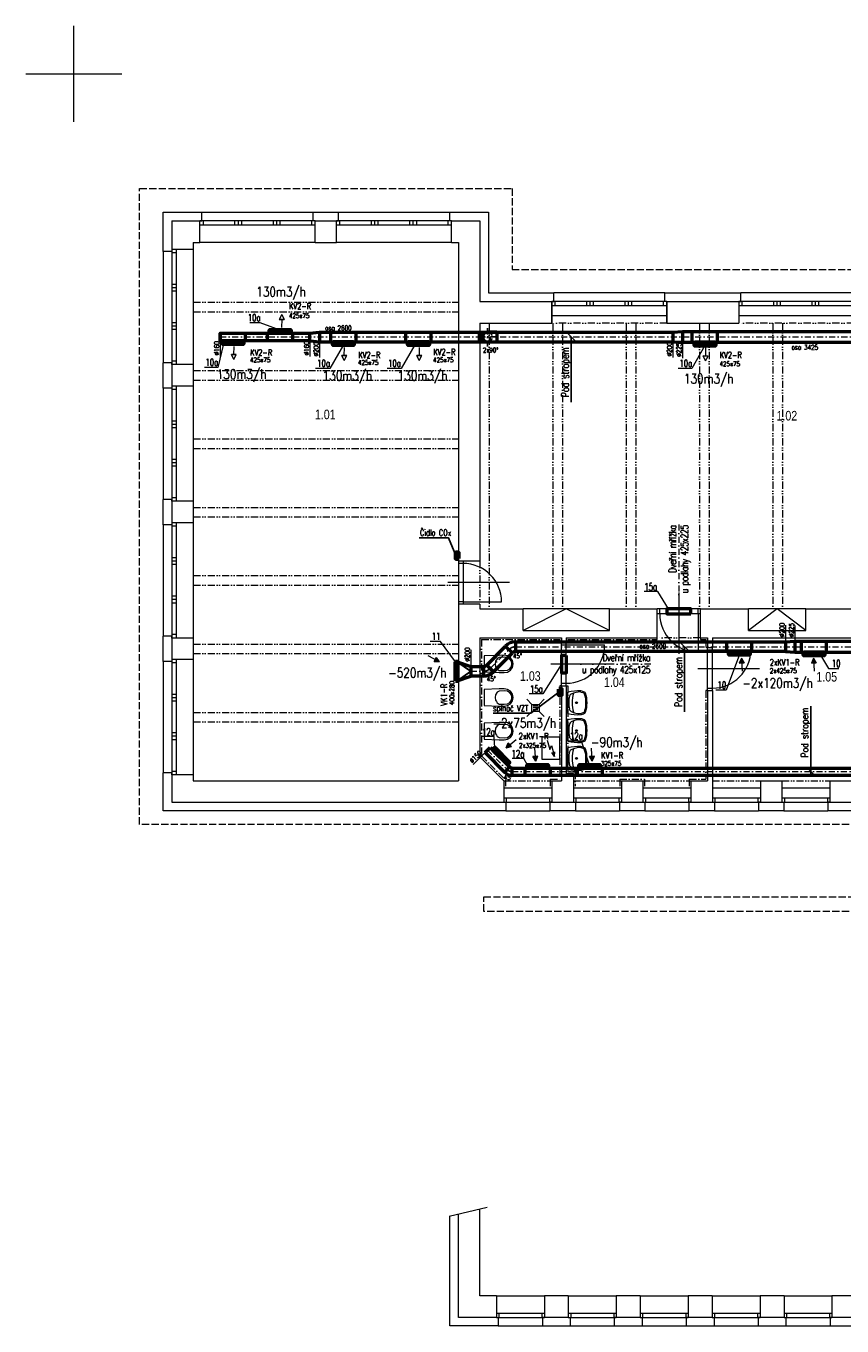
# Model space of a CAD drawing. Header units: millimetres. Extents: x -17045 to 252927, y -178787 to -18768.
# Tile 1 of 46: x -17044 to -22, y -178787 to -151681. Entities that reach past the tile are written whole.
import ezdxf
from ezdxf.enums import TextEntityAlignment as Align

# ---------------------------------------------------------------- set-up
doc = ezdxf.new("R2010")
doc.units = ezdxf.units.MM
doc.header["$LTSCALE"] = 10
for name, pattern in [('1.NP - SLEPY_nové$0$Carkovana 2x_1', [200, 150, -50]), ('1.NP - SLEPY_nové$0$Cerchovana_1', [250, 150, -50, 0, -50]), ('1.NP - SLEPY_nové$0$JIS_09_15', [300, 150, -50, 0, -50, 0, -50]), ('DASHDOT', [25.4, 12.7, -6.35, 0, -6.35]), ('DASHED', [19.05, 12.7, -6.35])]:
    doc.linetypes.add(name, pattern=pattern)
for name, color, linetype, lineweight in [('1.NP - SLEPY_nové$0$1.NP - NÁVRH', 9, 'Continuous', 9), ('1.NP - SLEPY_nové$0$1.NP - STÁVAJÍCÍ', 9, 'Continuous', 9), ('1.NP - SLEPY_nové$0$KONSTRUKCE NAD 1.NP', 9, 'Continuous', 9), ('1.NP - SLEPY_nové$0$OKNA + IZOLANT', 9, 'Continuous', 9), ('1.NP - SLEPY_nové$0$ZPEVNĚNÉ PLOCHY - ČÁRKOVANĚ', 9, 'Continuous', 9), ('1_pismo', 4, 'Continuous', 25), ('Popis1', 3, 'Continuous', 30), ('TB_23_UT_2NP_DSP', 7, 'Continuous', 5), ('V-tvarovky', 1, 'Continuous', 70), ('VZT rozměry', 6, 'Continuous', 30), ('VZT text', 100, 'Continuous', 30), ('VZT_BLOKY', 10, 'Continuous', 53), ('VZT_DIMENZE', 120, 'Continuous', 20), ('VZT_OSA', 255, 'DASHDOT', 13), ('VZT_pozice 02', 30, 'Continuous', 20)]:
    doc.layers.add(name, color=color, linetype=linetype, lineweight=lineweight)
doc.layers.add('VZT značky', color=170, linetype='Continuous')
doc.styles.add('1.NP - SLEPY_nové$0$MtXpl_Arial_Black', font='txt')
doc.styles.get("Standard").update_dxf_attribs({"font": 'simplex.shx', "width": 0.8})

# ---------------------------------------------------------------- blocks, each defined once
blk = doc.blocks.new('1.NP - SLEPY_nové')
at = {"color": 9, "linetype": 'Continuous', "lineweight": 9, "ltscale": 0.1}
for p, q in [((-19978, -43411), (-19978, -41411)), ((-20978, -42411), (-18978, -42411))]:
    blk.add_line(p, q, dxfattribs=at)
at = {"layer": '1.NP - SLEPY_nové$0$1.NP - NÁVRH', "color": 9, "linetype": '1.NP - SLEPY_nové$0$Carkovana 2x_1', "lineweight": 9, "ltscale": 0.1}
for p, q in [((-11428, -59872), (-11428, -59572)), ((-11428, -59572), (-1408, -59572)), ((-1408, -59872), (-11428, -59872))]:
    blk.add_line(p, q, dxfattribs=at)
at = {"layer": '1.NP - SLEPY_nové$0$1.NP - STÁVAJÍCÍ', "color": 9, "linetype": 'Continuous', "lineweight": 9, "ltscale": 0.1}
for p, q in [((-17938, -45472), (-17938, -46072)), ((-17938, -45472), (-17348, -45472)), ((-17348, -45922), (-17348, -45472)), ((-14948, -45472), (-14498, -45472)), ((-14948, -45922), (-14948, -45472)), ((-14498, -45922), (-14498, -45472)), ((-12098, -45472), (-11508, -45472)), ((-12098, -45922), (-12098, -45472)), ((-11508, -45472), (-11508, -47157)), ((-17488, -46072), (-17938, -46072)), ((-17488, -45922), (-17488, -46072)), ((-17488, -45922), (-17348, -45922)), ((-17488, -46072), (-17488, -48472)), ((-14948, -45922), (-17348, -45922)), ((-14948, -45922), (-14498, -45922)), ((-12098, -45922), (-14498, -45922)), ((-12098, -45922), (-11958, -45922)), ((-11958, -45922), (-11958, -52567)), ((-11508, -47157), (-10008, -47157)), ((-10008, -47157), (-10008, -47607)), ((-10008, -47607), (-10008, -47157)), ((-7608, -47157), (-6108, -47157)), ((-7608, -47157), (-7608, -47607)), ((-7608, -47607), (-7608, -47157)), ((-6108, -47157), (-6108, -47607)), ((-11508, -47607), (-11508, -52567)), ((-11508, -47607), (-10008, -47607)), ((-7608, -47457), (-10008, -47457)), ((-7608, -47607), (-6108, -47607)), ((-3708, -47457), (-6108, -47457)), ((-17938, -48472), (-17938, -48922)), ((-17488, -48472), (-17938, -48472)), ((-17488, -48472), (-17488, -48922)), ((-17488, -48922), (-17938, -48922)), ((-17488, -48922), (-17488, -51322)), ((-17938, -51322), (-17938, -51772)), ((-17488, -51322), (-17938, -51322)), ((-17488, -51322), (-17488, -51772)), ((-17488, -51772), (-17938, -51772)), ((-17488, -51772), (-17488, -54172)), ((-11508, -52567), (-11958, -52567)), ((-11958, -52567), (-11958, -53467)), ((-11858, -52567), (-11858, -53467)), ((-11858, -52617), (-11958, -52617)), ((-10895, -53017), (-12176, -53017)), ((-7358, -53223), (-7358, -54504)), ((-11858, -53417), (-11958, -53417)), ((-11958, -53467), (-11958, -57147)), ((-11508, -53467), (-11958, -53467)), ((-11858, -53417), (-11058, -53417)), ((-11508, -53467), (-11508, -53567)), ((-11508, -53567), (-10608, -53567)), ((-10608, -54017), (-10608, -53567)), ((-8808, -53567), (-10608, -53567)), ((-9708, -53567), (-10608, -54017)), ((-8808, -54017), (-9708, -53567)), ((-8808, -53567), (-7808, -53567)), ((-8808, -54017), (-8808, -53567)), ((-7808, -54167), (-7808, -53567)), ((-6908, -53567), (-7808, -53567)), ((-6908, -53667), (-7808, -53667)), ((-7758, -53667), (-7758, -53567)), ((-6958, -53667), (-6958, -53567)), ((-6958, -53667), (-6958, -54467)), ((-6908, -53567), (-5908, -53567)), ((-6908, -54167), (-6908, -53567)), ((-5908, -54017), (-5908, -53567)), ((-4708, -53567), (-5908, -53567)), ((-5308, -53567), (-5908, -54017)), ((-4708, -54017), (-5308, -53567)), ((-4708, -53567), (-3708, -53567)), ((-4708, -54017), (-4708, -53567)), ((-17938, -54172), (-17938, -54622)), ((-17488, -54172), (-17938, -54172)), ((-17488, -54172), (-17488, -54622)), ((-11508, -54167), (-11508, -56647)), ((-11508, -54167), (-9808, -54167)), ((-10608, -54017), (-8808, -54017)), ((-9808, -54167), (-9808, -54267)), ((-9708, -54167), (-7808, -54167)), ((-9708, -54167), (-9708, -54267)), ((-7808, -54202), (-7808, -54167)), ((-6908, -54167), (-6758, -54167)), ((-6908, -54167), (-6908, -54202)), ((-6758, -54167), (-6758, -54367)), ((-6658, -54167), (-3708, -54167)), ((-6658, -54167), (-6658, -54367)), ((-5908, -54017), (-4708, -54017)), ((-9808, -54267), (-9843, -54267)), ((-9808, -54267), (-9708, -54267)), ((-9808, -55167), (-9808, -54267)), ((-9808, -54317), (-9708, -54317)), ((-9708, -55167), (-9708, -54267)), ((-9708, -54267), (-9673, -54267)), ((-9708, -54317), (-8908, -54317)), ((-6758, -54367), (-6793, -54367)), ((-6758, -54367), (-6658, -54367)), ((-6758, -55267), (-6758, -54367)), ((-6758, -54417), (-6658, -54417)), ((-6658, -55267), (-6658, -54367)), ((-6658, -54417), (-5858, -54417)), ((-17488, -54622), (-17938, -54622)), ((-17488, -54622), (-17488, -57022)), ((-11109, -54534), (-11421, -54546)), ((-11421, -54546), (-11421, -54879)), ((-11181, -54655), (-11191, -54713)), ((-11191, -54713), (-11181, -54771)), ((-11149, -54603), (-11181, -54655)), ((-11108, -54577), (-11149, -54603)), ((-11006, -54533), (-11109, -54534)), ((-11005, -54574), (-11108, -54577)), ((-10934, -54544), (-11006, -54533)), ((-10932, -54583), (-11005, -54574)), ((-10872, -54582), (-10934, -54544)), ((-10885, -54612), (-10932, -54583)), ((-10853, -54658), (-10885, -54612)), ((-10831, -54642), (-10872, -54582)), ((-10841, -54713), (-10853, -54658)), ((-10853, -54768), (-10841, -54713)), ((-10816, -54713), (-10831, -54642)), ((-10831, -54784), (-10816, -54713)), ((-8749, -54717), (-10030, -54717)), ((-11421, -54879), (-11109, -54892)), ((-11181, -54771), (-11164, -54796)), ((-11164, -54796), (-11149, -54823)), ((-11149, -54823), (-11108, -54849)), ((-11109, -54892), (-11006, -54893)), ((-11108, -54849), (-11005, -54852)), ((-11006, -54893), (-10934, -54882)), ((-11005, -54852), (-10932, -54843)), ((-10934, -54882), (-10872, -54844)), ((-10932, -54843), (-10885, -54814)), ((-10885, -54814), (-10853, -54768)), ((-10872, -54844), (-10831, -54784)), ((-5679, -54817), (-6960, -54817)), ((-11109, -55234), (-11421, -55246)), ((-11421, -55246), (-11421, -55579)), ((-11108, -55277), (-11149, -55303)), ((-11006, -55233), (-11109, -55234)), ((-11005, -55274), (-11108, -55277)), ((-10934, -55244), (-11006, -55233)), ((-10932, -55283), (-11005, -55274)), ((-10872, -55282), (-10934, -55244)), ((-10885, -55312), (-10932, -55283)), ((-10831, -55342), (-10872, -55282)), ((-9808, -55167), (-9843, -55167)), ((-9808, -55117), (-9708, -55117)), ((-9808, -55167), (-9808, -57147)), ((-9808, -55167), (-9708, -55167)), ((-9708, -55167), (-9708, -56997)), ((-9708, -55167), (-9673, -55167)), ((-6758, -55267), (-6793, -55267)), ((-6758, -55217), (-6658, -55217)), ((-6758, -55267), (-6758, -57147)), ((-6758, -55267), (-6658, -55267)), ((-6658, -55267), (-6658, -57597)), ((-11181, -55355), (-11191, -55413)), ((-11191, -55413), (-11181, -55471)), ((-11149, -55303), (-11181, -55355)), ((-11181, -55471), (-11164, -55496)), ((-11164, -55496), (-11149, -55523)), ((-11149, -55523), (-11108, -55549)), ((-11108, -55549), (-11005, -55552)), ((-11005, -55552), (-10932, -55543)), ((-10934, -55582), (-10872, -55544)), ((-10932, -55543), (-10885, -55514)), ((-10853, -55358), (-10885, -55312)), ((-10885, -55514), (-10853, -55468)), ((-10872, -55544), (-10831, -55484)), ((-10841, -55413), (-10853, -55358)), ((-10853, -55468), (-10841, -55413)), ((-10816, -55413), (-10831, -55342)), ((-10831, -55484), (-10816, -55413)), ((-10423, -55555), (-10530, -55448)), ((-10423, -55705), (-10423, -55555)), ((-10423, -55555), (-10273, -55555)), ((-10273, -55555), (-10165, -55448)), ((-10273, -55555), (-10273, -55705)), ((-9673, -55743), (-9673, -55301)), ((-9606, -55343), (-9604, -55342)), ((-9405, -55298), (-9370, -55308)), ((-11421, -55579), (-11109, -55592)), ((-11109, -55592), (-11006, -55593)), ((-11006, -55593), (-10934, -55582)), ((-10530, -55812), (-10423, -55705)), ((-10273, -55705), (-10423, -55705)), ((-10300, -55590), (-10396, -55590)), ((-10300, -55630), (-10396, -55630)), ((-10300, -55670), (-10396, -55670)), ((-10165, -55812), (-10273, -55705)), ((-10273, -55705), (-10273, -55705)), ((-11109, -55934), (-11421, -55946)), ((-11421, -55946), (-11421, -56279)), ((-11181, -56055), (-11191, -56113)), ((-11149, -56003), (-11181, -56055)), ((-11108, -55977), (-11149, -56003)), ((-11006, -55933), (-11109, -55934)), ((-11005, -55974), (-11108, -55977)), ((-10934, -55944), (-11006, -55933)), ((-10932, -55983), (-11005, -55974)), ((-10872, -55982), (-10934, -55944)), ((-10885, -56012), (-10932, -55983)), ((-10853, -56058), (-10885, -56012)), ((-10831, -56042), (-10872, -55982)), ((-10841, -56113), (-10853, -56058)), ((-10816, -56113), (-10831, -56042)), ((-9673, -56323), (-9673, -55881)), ((-9606, -55923), (-9604, -55922)), ((-9405, -55878), (-9370, -55888)), ((-11421, -56279), (-11109, -56292)), ((-11191, -56113), (-11181, -56171)), ((-11181, -56171), (-11164, -56196)), ((-11164, -56196), (-11149, -56223)), ((-11149, -56223), (-11108, -56249)), ((-11109, -56292), (-11006, -56293)), ((-11108, -56249), (-11005, -56252)), ((-11006, -56293), (-10934, -56282)), ((-11005, -56252), (-10932, -56243)), ((-10934, -56282), (-10872, -56244)), ((-10932, -56243), (-10885, -56214)), ((-10885, -56214), (-10853, -56168)), ((-10872, -56244), (-10831, -56184)), ((-10853, -56168), (-10841, -56113)), ((-10831, -56184), (-10816, -56113)), ((-9843, -56237), (-10219, -56237)), ((-10219, -56237), (-10219, -56696)), ((-10108, -56302), (-10049, -56496)), ((-9843, -56696), (-9843, -56237)), ((-11508, -56647), (-11008, -57147)), ((-10049, -56496), (-10015, -56414)), ((-10015, -56414), (-9951, -56641)), ((-9951, -56641), (-10007, -56561)), ((-9951, -56641), (-9945, -56543)), ((-9673, -56903), (-9673, -56461)), ((-9606, -56503), (-9604, -56502)), ((-9405, -56458), (-9370, -56468)), ((-10219, -56696), (-9843, -56696)), ((-10219, -56696), (-10219, -56696)), ((-17938, -57022), (-17938, -57597)), ((-17488, -57022), (-17938, -57022)), ((-17488, -57022), (-17488, -57147)), ((-17488, -57147), (-11958, -57147)), ((-11008, -57147), (-11008, -57597)), ((-10008, -57147), (-9808, -57147)), ((-10008, -57147), (-10008, -57597)), ((-9708, -56997), (-9558, -56997)), ((-9558, -56997), (-9558, -57147)), ((-9558, -57147), (-9558, -57597)), ((-8558, -57147), (-8108, -57147)), ((-8558, -57147), (-8558, -57597)), ((-8108, -57147), (-8108, -57597)), ((-7108, -57147), (-6758, -57147)), ((-7108, -57147), (-7108, -57597)), ((-5658, -57147), (-5208, -57147)), ((-5658, -57147), (-5658, -57597)), ((-5208, -57147), (-5208, -57597)), ((-4208, -57147), (-3758, -57147)), ((-4208, -57147), (-4208, -57597)), ((-11008, -57297), (-10008, -57297)), ((-9558, -57297), (-8558, -57297)), ((-8108, -57297), (-7108, -57297)), ((-6658, -57297), (-5658, -57297)), ((-5208, -57297), (-4208, -57297)), ((-17938, -57597), (-11008, -57597)), ((-10008, -57597), (-9558, -57597)), ((-8558, -57597), (-8108, -57597)), ((-7108, -57597), (-6658, -57597)), ((-5658, -57597), (-5208, -57597)), ((-4208, -57597), (-3758, -57597))]:
    blk.add_line(p, q, dxfattribs=at)
at = {"layer": '1.NP - SLEPY_nové$0$1.NP - STÁVAJÍCÍ', "color": 9, "linetype": '1.NP - SLEPY_nové$0$JIS_09_15', "lineweight": 9, "ltscale": 0.1}
for p, q in [((-17488, -47172), (-11958, -47172)), ((-17488, -47372), (-11958, -47372)), ((-11315, -47607), (-11315, -53567)), ((-7608, -47607), (-10008, -47607)), ((-9985, -47607), (-9985, -53567)), ((-9785, -47607), (-9785, -53567)), ((-8455, -47607), (-8455, -53567)), ((-8255, -47607), (-8255, -53567)), ((-6925, -47607), (-6925, -53567)), ((-6725, -47607), (-6725, -53567)), ((-3708, -47607), (-6108, -47607)), ((-5395, -47607), (-5395, -53567)), ((-5195, -47607), (-5195, -53567)), ((-17488, -48597), (-11958, -48597)), ((-17488, -48797), (-11958, -48797)), ((-17488, -50022), (-11958, -50022)), ((-17488, -50222), (-11958, -50222)), ((-17488, -51448), (-11958, -51448)), ((-17488, -51648), (-11958, -51648)), ((-11508, -52567), (-11508, -53467)), ((-17488, -52872), (-11958, -52872)), ((-17488, -53072), (-11958, -53072)), ((-6908, -54167), (-7808, -54167)), ((-17488, -54297), (-11958, -54297)), ((-17488, -54497), (-11958, -54497)), ((-17488, -55722), (-11958, -55722)), ((-17488, -55922), (-11958, -55922)), ((-11008, -57147), (-10008, -57147)), ((-9558, -57147), (-8558, -57147)), ((-8108, -57147), (-7108, -57147)), ((-6658, -57147), (-5658, -57147)), ((-5208, -57147), (-4208, -57147))]:
    blk.add_line(p, q, dxfattribs=at)
at = {"layer": '1.NP - SLEPY_nové$0$1.NP - STÁVAJÍCÍ', "color": 9, "linetype": '1.NP - SLEPY_nové$0$Cerchovana_1', "lineweight": 9, "ltscale": 0.1}
for p, q in [((-11473, -54202), (-11473, -56632)), ((-11473, -54202), (-9843, -54202)), ((-9843, -54202), (-9843, -54267)), ((-9673, -54202), (-7808, -54202)), ((-9673, -54202), (-9673, -54267)), ((-6908, -54202), (-6793, -54202)), ((-6793, -54202), (-6793, -54367)), ((-9843, -55167), (-9843, -57112)), ((-9673, -55167), (-9673, -56962)), ((-6793, -55267), (-6793, -57112)), ((-11473, -56632), (-10973, -57132)), ((-10973, -57132), (-10973, -57262)), ((-10043, -57112), (-9843, -57112)), ((-10043, -57112), (-10043, -57262)), ((-9673, -56962), (-9523, -56962)), ((-9523, -56962), (-9523, -57262)), ((-8593, -57112), (-8593, -57262)), ((-8593, -57112), (-8073, -57112)), ((-8073, -57112), (-8073, -57262)), ((-7143, -57112), (-6793, -57112)), ((-7143, -57112), (-7143, -57262))]:
    blk.add_line(p, q, dxfattribs=at)
at = {"layer": '1.NP - SLEPY_nové$0$1.NP - STÁVAJÍCÍ', "color": 9, "linetype": 'Continuous', "lineweight": 9, "ltscale": 0.1}
for centre, radius in [((-9494, -55522), 18.4), ((-9494, -55522), 12.5), ((-9494, -56102), 18.4), ((-9494, -56102), 12.5), ((-9494, -56682), 18.4), ((-9494, -56682), 12.5)]:
    blk.add_circle(centre, radius, dxfattribs=at)
for centre, radius, start, end in [((-11858, -53417), 800, 0, 90), ((-6958, -53667), 800, 180, 270), ((-9708, -54317), 800, 270, 0), ((-6658, -54417), 800, 270, 0), ((-9456, -56152), 878, 86.4658, 104.2904), ((-9462, -55553), 284, 62.3093, 77.8768), ((-9075, -55523), 582, 166.015, 192.7817), ((-9573, -55407), 72.1, 117.1822, 160.006), ((-9426, -55670), 373, 86.7153, 118.4071), ((-8777, -55522), 806, 165.713, 194.287), ((-9386, -55374), 67.5, 7.5927, 76.3895), ((-9340, -55336), 36, 18.3191, 73.3761), ((-9832, -55522), 536, 342.9374, 17.0626), ((-9886, -55522), 613, 341.2341, 18.7659), ((-9450, -54856), 915, 255.8879, 272.6578), ((-9572, -55635), 73.8, 193.3366, 244.1164), ((-9368, -55217), 539, 244.0449, 254.9869), ((-9444, -55536), 211, 252.4876, 295.6229), ((-9462, -55491), 284, 280.9977, 297.6903), ((-9374, -55677), 54.3, 292.93, 357.0857), ((-9340, -55708), 36, 286.6462, 341.6577), ((-9456, -56732), 878, 86.4658, 104.2904), ((-9075, -56103), 582, 166.015, 192.7817), ((-9573, -55987), 72.1, 117.1822, 160.006), ((-9426, -56250), 373, 86.7153, 118.4071), ((-8777, -56102), 806, 165.713, 194.287), ((-9462, -56133), 284, 62.3093, 77.8768), ((-9386, -55954), 67.5, 7.5927, 76.3895), ((-9340, -55916), 36, 18.3191, 73.3761), ((-9832, -56102), 536, 342.9374, 17.0626), ((-9886, -56102), 613, 341.2341, 18.7659), ((-9450, -55436), 915, 255.8879, 272.6578), ((-9572, -56215), 73.8, 193.3366, 244.1164), ((-9368, -55797), 539, 244.0449, 254.9869), ((-9444, -56116), 211, 252.4876, 295.6229), ((-9462, -56071), 284, 280.9977, 297.6903), ((-9374, -56257), 54.3, 292.93, 357.0857), ((-9340, -56288), 36, 286.6462, 341.6577), ((-9456, -57312), 878, 86.4658, 104.2904), ((-9075, -56683), 582, 166.015, 192.7817), ((-9573, -56567), 72.1, 117.1822, 160.006), ((-9426, -56830), 373, 86.7153, 118.4071), ((-8777, -56682), 806, 165.713, 194.287), ((-9462, -56713), 284, 62.3093, 77.8768), ((-9386, -56534), 67.5, 7.5927, 76.3895), ((-9340, -56496), 36, 18.3191, 73.3761), ((-9832, -56682), 536, 342.9374, 17.0626), ((-9886, -56682), 613, 341.2341, 18.7659), ((-9450, -56016), 915, 255.8879, 272.6578), ((-9572, -56795), 73.8, 193.3366, 244.1164), ((-9368, -56377), 539, 244.0449, 254.9869), ((-9444, -56696), 211, 252.4876, 295.6229), ((-9462, -56651), 284, 280.9977, 297.6903), ((-9374, -56837), 54.3, 292.93, 357.0857), ((-9340, -56868), 36, 286.6462, 341.6577)]:
    blk.add_arc(centre, radius, start, end, dxfattribs=at)
at = {"layer": '1.NP - SLEPY_nové$0$KONSTRUKCE NAD 1.NP', "color": 9, "linetype": 'Continuous', "lineweight": 9, "ltscale": 0.1}
for p, q in [((-11359, -66047), (-12147, -66235)), ((-11508, -67887), (-11508, -66083)), ((-12138, -68517), (-12138, -66235)), ((-11958, -68337), (-11958, -66190)), ((-11165, -67887), (-11508, -67887)), ((-11165, -67887), (-11165, -68337)), ((-11165, -67887), (-10165, -67887)), ((-10165, -67887), (-10165, -68337)), ((-9665, -67887), (-10165, -67887)), ((-9665, -67887), (-9665, -68337)), ((-9665, -67887), (-8665, -67887)), ((-8665, -67887), (-8665, -68337)), ((-8165, -67887), (-8665, -67887)), ((-8165, -67887), (-8165, -68337)), ((-8165, -67887), (-7165, -67887)), ((-7165, -67887), (-7165, -68337)), ((-6665, -67887), (-7165, -67887)), ((-6665, -67887), (-6665, -68337)), ((-6665, -67887), (-5665, -67887)), ((-5665, -67887), (-5665, -68337)), ((-5165, -67887), (-5665, -67887)), ((-5165, -67887), (-5165, -68337)), ((-5165, -67887), (-4165, -67887)), ((-4165, -67887), (-4165, -68337)), ((-3665, -67887), (-4165, -67887)), ((-11165, -68247), (-10165, -68247)), ((-11115, -68247), (-11115, -68337)), ((-10215, -68247), (-10215, -68337)), ((-9665, -68247), (-8665, -68247)), ((-9615, -68247), (-9615, -68337)), ((-8715, -68247), (-8715, -68337)), ((-8165, -68247), (-7165, -68247)), ((-8115, -68247), (-8115, -68337)), ((-7215, -68247), (-7215, -68337)), ((-6665, -68247), (-5665, -68247)), ((-6615, -68247), (-6615, -68337)), ((-5715, -68247), (-5715, -68337)), ((-5165, -68247), (-4165, -68247)), ((-5115, -68247), (-5115, -68337)), ((-4215, -68247), (-4215, -68337)), ((-11125, -68517), (-12138, -68517)), ((-11165, -68337), (-11958, -68337)), ((-11165, -68337), (-10165, -68337)), ((-11165, -68337), (-11125, -68337)), ((-11125, -68337), (-11125, -68517)), ((-11125, -68517), (-10205, -68517)), ((-10165, -68337), (-10205, -68337)), ((-10205, -68337), (-10205, -68517)), ((-10205, -68517), (-9625, -68517)), ((-9665, -68337), (-10165, -68337)), ((-9665, -68337), (-8665, -68337)), ((-9665, -68337), (-9625, -68337)), ((-9625, -68337), (-9625, -68517)), ((-9625, -68517), (-8705, -68517)), ((-8665, -68337), (-8705, -68337)), ((-8705, -68337), (-8705, -68517)), ((-8705, -68517), (-8125, -68517)), ((-8165, -68337), (-8665, -68337)), ((-8165, -68337), (-7165, -68337)), ((-8165, -68337), (-8125, -68337)), ((-8125, -68337), (-8125, -68517)), ((-8125, -68517), (-7205, -68517)), ((-7165, -68337), (-7205, -68337)), ((-7205, -68337), (-7205, -68517)), ((-7205, -68517), (-6625, -68517)), ((-6665, -68337), (-7165, -68337)), ((-6665, -68337), (-5665, -68337)), ((-6665, -68337), (-6625, -68337)), ((-6625, -68337), (-6625, -68517)), ((-6625, -68517), (-5705, -68517)), ((-5665, -68337), (-5705, -68337)), ((-5705, -68337), (-5705, -68517)), ((-5705, -68517), (-5125, -68517)), ((-5165, -68337), (-5665, -68337)), ((-5165, -68337), (-4165, -68337)), ((-5165, -68337), (-5125, -68337)), ((-5125, -68337), (-5125, -68517)), ((-5125, -68517), (-4205, -68517)), ((-4165, -68337), (-4205, -68337)), ((-4205, -68337), (-4205, -68517)), ((-4205, -68517), (-3625, -68517)), ((-3665, -68337), (-4165, -68337))]:
    blk.add_line(p, q, dxfattribs=at)
at = {"layer": '1.NP - SLEPY_nové$0$OKNA + IZOLANT', "color": 9, "linetype": 'Continuous', "lineweight": 9, "ltscale": 0.1}
for p, q in [((-18118, -46112), (-18118, -45292)), ((-18118, -45292), (-17308, -45292)), ((-14948, -45472), (-17348, -45472)), ((-17348, -45472), (-17308, -45472)), ((-17308, -45292), (-14988, -45292)), ((-17308, -45472), (-17308, -45292)), ((-17278, -45562), (-17278, -45472)), ((-16618, -45562), (-16618, -45472)), ((-16548, -45562), (-16548, -45472)), ((-16478, -45562), (-16478, -45472)), ((-15818, -45562), (-15818, -45472)), ((-15748, -45562), (-15748, -45472)), ((-15678, -45562), (-15678, -45472)), ((-15018, -45562), (-15018, -45472)), ((-14988, -45292), (-14458, -45292)), ((-14988, -45472), (-14988, -45292)), ((-14948, -45472), (-14988, -45472)), ((-12098, -45472), (-14498, -45472)), ((-14498, -45472), (-14458, -45472)), ((-14458, -45292), (-12138, -45292)), ((-14458, -45472), (-14458, -45292)), ((-14428, -45562), (-14428, -45472)), ((-13768, -45562), (-13768, -45472)), ((-13698, -45562), (-13698, -45472)), ((-13628, -45562), (-13628, -45472)), ((-12968, -45562), (-12968, -45472)), ((-12898, -45562), (-12898, -45472)), ((-12828, -45562), (-12828, -45472)), ((-12168, -45562), (-12168, -45472)), ((-12138, -45292), (-11328, -45292)), ((-12138, -45472), (-12138, -45292)), ((-12098, -45472), (-12138, -45472)), ((-11328, -45292), (-11328, -46977)), ((-14948, -45562), (-17348, -45562)), ((-12098, -45562), (-14498, -45562)), ((-17938, -46072), (-17938, -48472)), ((-17938, -46072), (-17938, -46112)), ((-17848, -46072), (-17848, -48472)), ((-18118, -46112), (-18118, -48432)), ((-17938, -46112), (-18118, -46112)), ((-17848, -46142), (-17938, -46142)), ((-17848, -46802), (-17938, -46802)), ((-17848, -46872), (-17938, -46872)), ((-17848, -46942), (-17938, -46942)), ((-11328, -46977), (-9968, -46977)), ((-7608, -47157), (-10008, -47157)), ((-10008, -47157), (-9968, -47157)), ((-7648, -46977), (-9968, -46977)), ((-9968, -47157), (-9968, -46977)), ((-9938, -47247), (-9938, -47157)), ((-9278, -47247), (-9278, -47157)), ((-9208, -47247), (-9208, -47157)), ((-9138, -47247), (-9138, -47157)), ((-8478, -47247), (-8478, -47157)), ((-8408, -47247), (-8408, -47157)), ((-8338, -47247), (-8338, -47157)), ((-7678, -47247), (-7678, -47157)), ((-7648, -46977), (-6068, -46977)), ((-7648, -47157), (-7648, -46977)), ((-7608, -47157), (-7648, -47157)), ((-3708, -47157), (-6108, -47157)), ((-6108, -47157), (-6068, -47157)), ((-3748, -46977), (-6068, -46977)), ((-6068, -47157), (-6068, -46977)), ((-6038, -47247), (-6038, -47157)), ((-5378, -47247), (-5378, -47157)), ((-5308, -47247), (-5308, -47157)), ((-5238, -47247), (-5238, -47157)), ((-4578, -47247), (-4578, -47157)), ((-4508, -47247), (-4508, -47157)), ((-4438, -47247), (-4438, -47157)), ((-7608, -47247), (-10008, -47247)), ((-3708, -47247), (-6108, -47247)), ((-17848, -47602), (-17938, -47602)), ((-17848, -47672), (-17938, -47672)), ((-17848, -47742), (-17938, -47742)), ((-18118, -48962), (-18118, -48432)), ((-17938, -48432), (-18118, -48432)), ((-17848, -48402), (-17938, -48402)), ((-17938, -48472), (-17938, -48432)), ((-18118, -48962), (-18118, -51282)), ((-17938, -48962), (-18118, -48962)), ((-17938, -48922), (-17938, -51322)), ((-17938, -48922), (-17938, -48962)), ((-17848, -48992), (-17938, -48992)), ((-17848, -48922), (-17848, -51322)), ((-17848, -49652), (-17938, -49652)), ((-17848, -49722), (-17938, -49722)), ((-17848, -49792), (-17938, -49792)), ((-17848, -50452), (-17938, -50452)), ((-17848, -50522), (-17938, -50522)), ((-17848, -50592), (-17938, -50592)), ((-18118, -51812), (-18118, -51282)), ((-17938, -51282), (-18118, -51282)), ((-17848, -51252), (-17938, -51252)), ((-17938, -51322), (-17938, -51282)), ((-17938, -51772), (-17938, -54172)), ((-17938, -51772), (-17938, -51812)), ((-17848, -51772), (-17848, -54172)), ((-18118, -51812), (-18118, -54132)), ((-17938, -51812), (-18118, -51812)), ((-17848, -51842), (-17938, -51842)), ((-17848, -52502), (-17938, -52502)), ((-17848, -52572), (-17938, -52572)), ((-17848, -52642), (-17938, -52642)), ((-17848, -53302), (-17938, -53302)), ((-17848, -53372), (-17938, -53372)), ((-17848, -53442), (-17938, -53442)), ((-18118, -54662), (-18118, -54132)), ((-17938, -54132), (-18118, -54132)), ((-17848, -54102), (-17938, -54102)), ((-17938, -54172), (-17938, -54132)), ((-18118, -54662), (-18118, -56982)), ((-17938, -54662), (-18118, -54662)), ((-17938, -54622), (-17938, -57022)), ((-17938, -54622), (-17938, -54662)), ((-17848, -54692), (-17938, -54692)), ((-17848, -54622), (-17848, -57022)), ((-17848, -55352), (-17938, -55352)), ((-17848, -55422), (-17938, -55422)), ((-17848, -55492), (-17938, -55492)), ((-17848, -56152), (-17938, -56152)), ((-17848, -56222), (-17938, -56222)), ((-17848, -56292), (-17938, -56292)), ((-18118, -57777), (-18118, -56982)), ((-17938, -56982), (-18118, -56982)), ((-17848, -56952), (-17938, -56952)), ((-17938, -57022), (-17938, -56982)), ((-11008, -57507), (-10008, -57507)), ((-11008, -57597), (-10008, -57597)), ((-11008, -57597), (-10968, -57597)), ((-10968, -57597), (-10968, -57777)), ((-10958, -57507), (-10958, -57597)), ((-10058, -57507), (-10058, -57597)), ((-10008, -57597), (-10048, -57597)), ((-10048, -57597), (-10048, -57777)), ((-9558, -57507), (-8558, -57507)), ((-9558, -57597), (-8558, -57597)), ((-9558, -57597), (-9518, -57597)), ((-9518, -57597), (-9518, -57777)), ((-9508, -57507), (-9508, -57597)), ((-8608, -57507), (-8608, -57597)), ((-8558, -57597), (-8598, -57597)), ((-8598, -57597), (-8598, -57777)), ((-8108, -57507), (-7108, -57507)), ((-8108, -57597), (-7108, -57597)), ((-8108, -57597), (-8068, -57597)), ((-8068, -57597), (-8068, -57777)), ((-8058, -57507), (-8058, -57597)), ((-7158, -57507), (-7158, -57597)), ((-7108, -57597), (-7148, -57597)), ((-7148, -57597), (-7148, -57777)), ((-6658, -57507), (-5658, -57507)), ((-6658, -57597), (-5658, -57597)), ((-6658, -57597), (-6618, -57597)), ((-6618, -57597), (-6618, -57777)), ((-6608, -57507), (-6608, -57597)), ((-5708, -57507), (-5708, -57597)), ((-5658, -57597), (-5698, -57597)), ((-5698, -57597), (-5698, -57777)), ((-5208, -57507), (-4208, -57507)), ((-5208, -57597), (-4208, -57597)), ((-5208, -57597), (-5168, -57597)), ((-5168, -57597), (-5168, -57777)), ((-5158, -57507), (-5158, -57597)), ((-4258, -57507), (-4258, -57597)), ((-4208, -57597), (-4248, -57597)), ((-4248, -57597), (-4248, -57777)), ((-10968, -57777), (-18118, -57777)), ((-10968, -57777), (-10048, -57777)), ((-9518, -57777), (-10048, -57777)), ((-9518, -57777), (-8598, -57777)), ((-8068, -57777), (-8598, -57777)), ((-8068, -57777), (-7148, -57777)), ((-6618, -57777), (-7148, -57777)), ((-6618, -57777), (-5698, -57777)), ((-5168, -57777), (-5698, -57777)), ((-5168, -57777), (-4248, -57777)), ((-3718, -57777), (-4248, -57777))]:
    blk.add_line(p, q, dxfattribs=at)
at = {"layer": '1.NP - SLEPY_nové$0$ZPEVNĚNÉ PLOCHY - ČÁRKOVANĚ', "color": 9, "linetype": '1.NP - SLEPY_nové$0$Carkovana 2x_1', "lineweight": 9, "ltscale": 0.1}
for p, q in [((-18608, -44802), (-10838, -44802)), ((-18608, -58058), (-18608, -44802)), ((-10838, -44802), (-10838, -46487)), ((-10838, -46487), (-2583, -46487)), ((-1408, -58058), (-18608, -58058))]:
    blk.add_line(p, q, dxfattribs=at)
at = {"layer": '1.NP - SLEPY_nové$0$1.NP - NÁVRH', "color": 9, "lineweight": 9, "ltscale": 0.1, "style": '1.NP - SLEPY_nové$0$MtXpl_Arial_Black', "width": 0.83}
for s, p in [('1.01', (-14951, -49610)), ('1.02', (-5322, -49637)), ('1.03', (-10674, -55065)), ('1.04', (-8921, -55193)), ('1.05', (-4490, -55080))]:
    blk.add_text(s, height=200, dxfattribs=at).set_placement(p)
blk = doc.blocks.new('*U139')
at = {"color": 2, "linetype": 'DASHDOT', "lineweight": 25}
for p, q in [((200, 300), (200, -100)), ((0, 100), (400, 100))]:
    blk.add_line(p, q, dxfattribs=at)
at = {"color": 0, "linetype": 'ByBlock', "lineweight": 50}
for p, q in [((200, 200), (0, 200)), ((0, 0), (0, 200)), ((0, 0), (200, 0))]:
    blk.add_line(p, q, dxfattribs=at)
at = {"color": 2, "linetype": 'DASHED', "lineweight": 25}
for centre, radius, start, end in [((200, 100), 100, 90, 270), ((250, 100), 112, 116.5651, 243.4349)]:
    blk.add_arc(centre, radius, start, end, dxfattribs=at)
at = {"color": 0, "linetype": 'ByBlock', "lineweight": 50}
blk.add_arc((200, 100), 100, 270, 90, dxfattribs=at)
blk = doc.blocks.new('*U140', base_point=(240, 0))
at = {"color": 0, "lineweight": 50}
for p, q in [((170, 170), (57, 57)), ((57, 57), (57, 57)), ((80, 0), (240, 0)), ((80, 0), (80, 0)), ((170, 170), (170, 170)), ((240, 0), (240, 0))]:
    blk.add_line(p, q, dxfattribs=at)
at = {"color": 2, "linetype": 'DASHDOT', "lineweight": 25}
for p, q in [((113, 113), (113, 113)), ((160, 0), (160, 0))]:
    blk.add_line(p, q, dxfattribs=at)
at = {"color": 0, "lineweight": 50}
for radius in [80, 240]:
    blk.add_arc((0, 0), radius, 0, 45, dxfattribs=at)
at = {"color": 2, "linetype": 'DASHDOT', "lineweight": 25}
blk.add_arc((0, 0), 160, 0, 45, dxfattribs=at)
blk = doc.blocks.new('*U141', base_point=(300, 124))
at = {"color": 0, "lineweight": 50}
for p, q in [((212, 212), (71, 71)), ((71, 71), (71, 71)), ((100, 0), (300, 0)), ((100, 0), (100, 0)), ((212, 212), (212, 212)), ((300, 0), (300, 0))]:
    blk.add_line(p, q, dxfattribs=at)
at = {"color": 2, "linetype": 'DASHDOT', "lineweight": 25}
for p, q in [((141, 141), (141, 141)), ((200, 0), (200, 0))]:
    blk.add_line(p, q, dxfattribs=at)
at = {"color": 0, "lineweight": 50}
for radius in [100, 300]:
    blk.add_arc((0, 0), radius, 0, 45, dxfattribs=at)
at = {"color": 2, "linetype": 'DASHDOT', "lineweight": 25}
blk.add_arc((0, 0), 200, 0, 45, dxfattribs=at)

msp = doc.modelspace()

# ---------------------------------------------------------------- hatches: boundary and pattern name
at = {"layer": 'VZT značky', "extrusion": (0, 0, -1)}
h = msp.add_hatch(color=256, dxfattribs=at)
h.dxf.hatch_style = 1
h.paths.add_polyline_path([(8417, -164940), (8507, -164892), (8531, -164937)])
h.paths.add_polyline_path([(8417, -164940), (8483, -164847), (8507, -164892)])
h = msp.add_hatch(color=256, dxfattribs=at)
h.dxf.hatch_style = 1
h.paths.add_polyline_path([(2122, -164864), (2116, -164966), (2065, -164963)])
h.paths.add_polyline_path([(2122, -164864), (2167, -164969), (2116, -164966)])
h = msp.add_hatch(color=256, dxfattribs=at)
h.dxf.hatch_style = 1
h.paths.add_polyline_path([(616, -164864), (611, -164966), (560, -164963)])
h.paths.add_polyline_path([(616, -164864), (661, -164969), (611, -164966)])
h = msp.add_hatch(color=256, dxfattribs=at)
h.dxf.hatch_style = 1
h.paths.add_polyline_path([(7026, -166735), (6949, -166668), (6983, -166629)])
h.paths.add_polyline_path([(7026, -166735), (6916, -166706), (6949, -166668)])
h = msp.add_hatch(color=256, dxfattribs=at)
h.dxf.hatch_style = 1
h.paths.add_polyline_path([(6412, -167012), (6418, -166911), (6469, -166913)])
h.paths.add_polyline_path([(6412, -167012), (6367, -166908), (6418, -166911)])
h = msp.add_hatch(color=256, dxfattribs=at)
h.dxf.hatch_style = 1
h.paths.add_polyline_path([(5231, -167012), (5237, -166911), (5288, -166913)])
h.paths.add_polyline_path([(5231, -167012), (5186, -166908), (5237, -166911)])

# ---------------------------------------------------------------- linework, layer by layer
at = {"layer": '1_pismo'}
for points in [[(-5595, -158240), (-5746, -158089)], [(-5670, -158165), (-5670, -159523)], [(-8843, -162354), (-8230, -162354), (-8081, -162720)], [(-3231, -164699), (-3382, -164548)], [(-3307, -164623), (-3307, -165981)], [(-7300, -166012), (-6511, -166012), (-5931, -165570)], [(-674, -165864), (-674, -167303)], [(-599, -167303), (-750, -167152)]]:
    msp.add_lwpolyline(points, dxfattribs=at)
at = {"layer": 'TB_23_UT_2NP_DSP', "color": 40, "linetype": 'ByBlock', "lineweight": 70}
for points in [[(-11955, -158053), (-11955, -158023), (-11530, -158023), (-11530, -158053)], [(-12515, -158277), (-12515, -158307), (-12940, -158307), (-12940, -158277)], [(-10210, -158297), (-10210, -158327), (-10635, -158327), (-10635, -158297)], [(-8644, -158297), (-8644, -158327), (-9069, -158327), (-9069, -158297)], [(-2670, -158310), (-2670, -158340), (-3095, -158340), (-3095, -158310)], [(-8025, -162785), (-8025, -162669), (-8081, -162669), (-8081, -162785)], [(-1950, -164756), (-1950, -164786), (-2375, -164786), (-2375, -164756)], [(-394, -164768), (-394, -164798), (-819, -164798), (-819, -164768)], [(-5931, -165511), (-5931, -165628), (-5875, -165628), (-5875, -165511)], [(-7287, -166756), (-7266, -166735), (-6965, -167035), (-6986, -167056)], [(-6585, -167120), (-6585, -167090), (-6160, -167090), (-6160, -167120)], [(-5500, -167120), (-5500, -167090), (-5075, -167090), (-5075, -167120)]]:
    msp.add_lwpolyline(points, close=True, dxfattribs=at)
for points in [[(-8083, -164936), (-8083, -165336)], [(-8083, -164936), (-8053, -164936), (-8053, -165336), (-8083, -165336)]]:
    msp.add_lwpolyline(points, dxfattribs=at)
at = {"layer": 'V-tvarovky'}
msp.add_lwpolyline([(-7575, -158065), (-7575, -158265)], dxfattribs=at)
at = {"layer": 'VZT značky', "linetype": 'ByBlock', "lineweight": 13, "extrusion": (0, 0, -1)}
for p, q in [((-11708, -157697), (-11761, -157798)), ((-11708, -157697), (-11659, -157800)), ((-11710, -157799), (-11713, -157968)), ((-12710, -158633), (-12759, -158530)), ((-12710, -158633), (-12657, -158532)), ((-12708, -158531), (-12705, -158362)), ((-10407, -158653), (-10456, -158550)), ((-10407, -158653), (-10354, -158552)), ((-10405, -158551), (-10401, -158382)), ((-8841, -158653), (-8889, -158550)), ((-8841, -158653), (-8787, -158552)), ((-8838, -158551), (-8835, -158382)), ((-2867, -158665), (-2916, -158562)), ((-2867, -158665), (-2814, -158564)), ((-2865, -158563), (-2861, -158394)), ((-8417, -164940), (-8657, -164813)), ((-8417, -164940), (-8531, -164937)), ((-8417, -164940), (-8483, -164847)), ((-2122, -164864), (-2167, -164969)), ((-2122, -164864), (-2107, -165134)), ((-2122, -164864), (-2065, -164963)), ((-616, -164864), (-661, -164969)), ((-616, -164864), (-601, -165134)), ((-616, -164864), (-560, -164963)), ((-7026, -166735), (-6822, -166557)), ((-7026, -166735), (-6983, -166629)), ((-7026, -166735), (-6916, -166706)), ((-6412, -167012), (-6469, -166913)), ((-6412, -167012), (-6428, -166742)), ((-6412, -167012), (-6367, -166908)), ((-5231, -167012), (-5288, -166913)), ((-5231, -167012), (-5246, -166742)), ((-5231, -167012), (-5186, -166908))]:
    msp.add_line(p, q, dxfattribs=at)
at = {"layer": 'VZT značky', "extrusion": (0, 0, -1)}
for points in [[(11761, -157798), (11659, -157800)], [(12657, -158532), (12759, -158530)], [(10354, -158552), (10456, -158550)], [(8787, -158552), (8889, -158550)], [(2814, -158564), (2916, -158562)], [(8483, -164847), (8531, -164937)], [(2167, -164969), (2065, -164963)], [(661, -164969), (560, -164963)], [(6916, -166706), (6983, -166629)], [(6367, -166908), (6469, -166913)], [(5186, -166908), (5288, -166913)]]:
    msp.add_lwpolyline(points, dxfattribs=at)
at = {"layer": 'VZT_BLOKY'}
for points in [[(-12996, -158085), (-12996, -158245)], [(-11121, -158245), (-12996, -158245), (-12996, -158085), (-11121, -158085)], [(-12515, -158245), (-12940, -158245), (-12940, -158277), (-12515, -158277), (-12515, -158245)], [(-12465, -158245), (-12465, -158085)], [(-12005, -158245), (-12005, -158085)], [(-11955, -158085), (-11530, -158085), (-11530, -158053), (-11955, -158053), (-11955, -158085)], [(-11480, -158245), (-11480, -158085)], [(-11121, -158085), (-10921, -158065)], [(-11121, -158245), (-11121, -158085)], [(-11121, -158245), (-10921, -158265)], [(-10921, -158065), (-3551, -158065)], [(-10921, -158065), (-10921, -158265)], [(-10921, -158265), (-3551, -158265)], [(-10685, -158265), (-10685, -158065)], [(-10210, -158265), (-10635, -158265), (-10635, -158297), (-10210, -158297), (-10210, -158265)], [(-10160, -158265), (-10160, -158065)], [(-9119, -158265), (-9119, -158065)], [(-8644, -158265), (-9069, -158265), (-9069, -158297), (-8644, -158297), (-8644, -158265)], [(-8594, -158265), (-8594, -158065)], [(-3551, -158065), (-3351, -158052)], [(-3551, -158065), (-3551, -158265)], [(-3551, -158265), (-3351, -158277)], [(-3351, -158052), (4611, -158052)], [(-3351, -158052), (-3351, -158277)], [(-3351, -158277), (4611, -158277)], [(-3145, -158277), (-3145, -158052)], [(-2670, -158277), (-3095, -158277), (-3095, -158310), (-2670, -158310), (-2670, -158277)], [(-2620, -158277), (-2620, -158052)], [(-3175, -163937), (-3175, -163832), (-3675, -163832), (-3675, -163937), (-3175, -163937)], [(-6826, -164523), (-1203, -164523)], [(-2425, -164723), (-2425, -164523)], [(-1900, -164723), (-1900, -164523)], [(-1203, -164523), (-1003, -164511)], [(-1203, -164523), (-1203, -164723)], [(-1003, -164511), (-1003, -164736)], [(-1003, -164511), (2808, -164511)], [(-869, -164736), (-869, -164511)], [(-344, -164736), (-344, -164511)], [(-7434, -165006), (-7039, -164611)], [(-7292, -165148), (-6897, -164753)], [(-1203, -164723), (-6826, -164723)], [(-1950, -164723), (-2375, -164723), (-2375, -164756), (-1950, -164756), (-1950, -164723)], [(-1203, -164723), (-1003, -164736)], [(-1003, -164736), (2808, -164736)], [(-394, -164736), (-819, -164736), (-819, -164768), (-394, -164768), (-394, -164736)], [(-8053, -164936), (-7768, -165036)], [(-7768, -165036), (-7768, -165236)], [(-7768, -165036), (-7504, -165036), (-7504, -165236), (-7768, -165236)], [(-5770, -164805), (-5875, -164805), (-5875, -165169), (-5770, -165169), (-5770, -164805)], [(-8053, -165336), (-7768, -165236)], [(-7469, -166832), (-7363, -166726)], [(-7469, -166832), (-7061, -167240)], [(-7363, -166726), (-6952, -167136)], [(-7310, -166779), (-7009, -167079), (-6986, -167056), (-7287, -166756), (-7310, -166779)], [(-6906, -167153), (2074, -167153)], [(-6635, -167153), (-6635, -167303)], [(-6585, -167153), (-6160, -167153), (-6160, -167120), (-6585, -167120), (-6585, -167153)], [(-6110, -167153), (-6110, -167303)], [(-5550, -167153), (-5550, -167303)], [(-5500, -167153), (-5075, -167153), (-5075, -167120), (-5500, -167120), (-5500, -167153)], [(-5025, -167153), (-5025, -167303)], [(-6907, -167303), (2074, -167303)]]:
    msp.add_lwpolyline(points, dxfattribs=at)
at = {"layer": 'VZT_BLOKY', "lineweight": 30}
for points in [[(-7768, -165136), (-8053, -164936)], [(-7768, -165136), (-8053, -165336)]]:
    msp.add_lwpolyline(points, dxfattribs=at)
at = {"layer": 'VZT_DIMENZE'}
for points in [[(-12996, -158245), (-12996, -158573)], [(-11121, -158245), (-11121, -158573)], [(-10921, -158265), (-10921, -158593)], [(-3551, -158265), (-3551, -158593)], [(-3351, -158277), (-3351, -158605)], [(-1203, -164176), (-1203, -164523)], [(-1003, -164178), (-1003, -164511)], [(-7768, -164689), (-7768, -165036)], [(-7469, -166832), (-7714, -167077)]]:
    msp.add_lwpolyline(points, dxfattribs=at)
at = {"layer": 'VZT_OSA'}
for points in [[(-12996, -158165), (4865, -158165)], [(-3425, -162075), (-3425, -163832), (-3425, -163832)], [(-7363, -165077), (-6968, -164682)], [(-6826, -164623), (4275, -164624)], [(-4012, -164987), (-5770, -164987), (-5770, -164987)], [(-7768, -165136), (-7504, -165136)], [(-7416, -166779), (-7009, -167186)], [(-6906, -167228), (2074, -167228)]]:
    msp.add_lwpolyline(points, dxfattribs=at)
at = {"layer": 'VZT_pozice 02'}
for points in [[(-11742, -158023), (-12158, -157870), (-12374, -157870)], [(-12921, -158307), (-13044, -158800), (-13321, -158800)], [(-10422, -158327), (-10708, -158822), (-11006, -158822)], [(-8932, -158327), (-9218, -158822), (-9508, -158822)], [(-2883, -158340), (-3156, -158822), (-3439, -158822)], [(-3640, -163832), (-3864, -163473), (-4152, -163473)], [(-8083, -164936), (-8399, -164514), (-8614, -164514)], [(-2162, -164786), (-2440, -165533), (-2655, -165533)], [(-468, -164798), (-306, -165081), (-90, -165081)], [(-5875, -164987), (-6260, -165606), (-6550, -165606)], [(-7266, -166735), (-7278, -166499), (-7527, -166499)], [(-5288, -167090), (-5459, -166590), (-5740, -166593)], [(-6585, -167090), (-6660, -166957), (-6901, -166957)]]:
    msp.add_lwpolyline(points, dxfattribs=at)

# ---------------------------------------------------------------- block references
at = {"layer": 'V-tvarovky'}
for name, p, rotation in [('1.NP - SLEPY_nové', (3933, -110270), 0.0004583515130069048), ('*U139', (-7219, -158065), 180.0000000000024), ('*U141', (-6951, -164523), 90.00000000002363), ('*U141', (-7380, -165236), 269.9999999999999)]:
    msp.add_blockref(name, p, dxfattribs=dict(at, rotation=rotation))
at = {"layer": 'V-tvarovky', "xscale": 0.9375000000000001, "yscale": 0.9375000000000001, "zscale": 0.9375000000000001, "rotation": 225.5455582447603}
msp.add_blockref('*U140', (-7063, -167238), dxfattribs=at)

# ---------------------------------------------------------------- texts
at = {"layer": '1_pismo', "char_height": 150, "width": 2446.26}
for s, insert, attachment_point, rotation in [('Pod stropem', (-5872, -158377), 3, 90), ('{\\T0.9;Dveřní mřížka\\Pu podlahy 425x225}', (-3184, -162089), 9, 90), ('{\\T0.9;Dveřní mřížka\\Pu podlahy 425x125}', (-4026, -165228), 9, 360), ('Pod stropem', (-3508, -164836), 3, 90), ('Pod stropem', (-876, -165891), 3, 90)]:
    msp.add_mtext(s, dxfattribs=dict(at, insert=insert, attachment_point=attachment_point, rotation=rotation))
at = {"layer": 'Popis1', "width": 0.8}
for s, p in [('130m3/h', (-11724, -157322)), ('130m3/h', (-12548, -159040)), ('130m3/h', (-10339, -159071)), ('130m3/h', (-8773, -159071)), ('130m3/h', (-2803, -159135)), ('-520m3/h', (-8882, -165265)), ('-2x120m3/h', (-1366, -165481)), ('-2x75m3/h', (-6648, -166314)), ('-90m3/h', (-4720, -166716))]:
    msp.add_text(s, height=200, rotation=0.0205, dxfattribs=at).set_placement(p, align=Align.CENTER)
at = {"layer": 'VZT rozměry', "width": 0.7}
for s, rotation, p in [('425x75', 359.8692, (-11562, -157772)), ('osa 2600', 359.8692, (-10806, -158027)), ('osa 3425', 359.8692, (-1074, -158429)), ('425x75', 359.8692, (-12374, -158693)), ('425x75', 359.8692, (-10121, -158748)), ('425x75', 359.8692, (-8554, -158693)), ('425x75', 359.8692, (-2578, -158776)), ('osa 2600', 359.8692, (-4246, -164662)), ('2x425x75', 359.8692, (-1530, -165173)), ('400x280', 89.8692, (-8111, -165840)), ('2x325x75', 359.8692, (-6760, -166732)), ('325x75', 359.8692, (-5055, -167107))]:
    msp.add_text(s, height=100, rotation=rotation, dxfattribs=at).set_placement(p)
at = {"layer": 'VZT text', "width": 0.7}
for s, rotation, p in [('KV2-R', 359.8692, (-11557, -157588)), ('KV2-R', 359.8692, (-12368, -158554)), ('KV2-R', 359.8692, (-10112, -158606)), ('KV2-R', 359.8692, (-8546, -158543)), ('KV2-R', 359.8692, (-2573, -158606)), ('Čidlo COx', 359.8692, (-8827, -162311)), ('2xKV1-R', 359.8692, (-1530, -165013)), ('VK1-R', 89.8692, (-8260, -165851)), ('spínač VZT', 0.1317, (-7303, -165971)), ('2xKV1-R', 359.8692, (-6767, -166552)), ('KV1-R', 359.8692, (-5047, -166953))]:
    msp.add_text(s, height=130, rotation=rotation, dxfattribs=at).set_placement(p)
at = {"layer": 'VZT_DIMENZE', "width": 0.7}
for s, rotation, p in [('%%C160', 89.8692, (-13017, -158547)), ('%%C160', 89.8692, (-11142, -158547)), ('%%C200', 89.8692, (-10942, -158567)), ('2x90°', 359.8692, (-7515, -158489)), ('%%C200', 89.8692, (-3572, -158567)), ('%%C225', 89.8692, (-3372, -158579)), ('%%C200', 89.8692, (-1225, -164421)), ('%%C225', 89.8692, (-1025, -164423)), ('%%C200', 89.8692, (-7789, -164933)), ('45°', 359.8692, (-6889, -164865)), ('45°', 359.8692, (-7434, -165345)), ('%%C150', 44.8692, (-7732, -167060)), ('45°', 359.8692, (-7081, -167401))]:
    msp.add_text(s, height=100, rotation=rotation, dxfattribs=at).set_placement(p)
at = {"layer": 'VZT_pozice 02', "width": 0.7}
for s, rotation, p in [('10a', 359.8692, (-12418, -157838)), ('10a', 359.8692, (-13301, -158768)), ('10a', 359.8692, (-10969, -158790)), ('10a', 359.8692, (-9491, -158790)), ('10a', 359.8692, (-3413, -158790)), ('15a', 0.1317, (-4145, -163450)), ('11', 359.8692, (-8577, -164483)), ('10', 0.1317, (-233, -165049)), ('15a', 0.1317, (-6530, -165582)), ('10', 359.8692, (-2618, -165501)), ('12a', 0.1317, (-7531, -166475)), ('12a', 0.1317, (-5696, -166559)), ('12a', 0.1317, (-6915, -166933))]:
    msp.add_text(s, height=150, rotation=rotation, dxfattribs=at).set_placement(p)

doc.saveas('drawing.dxf')
